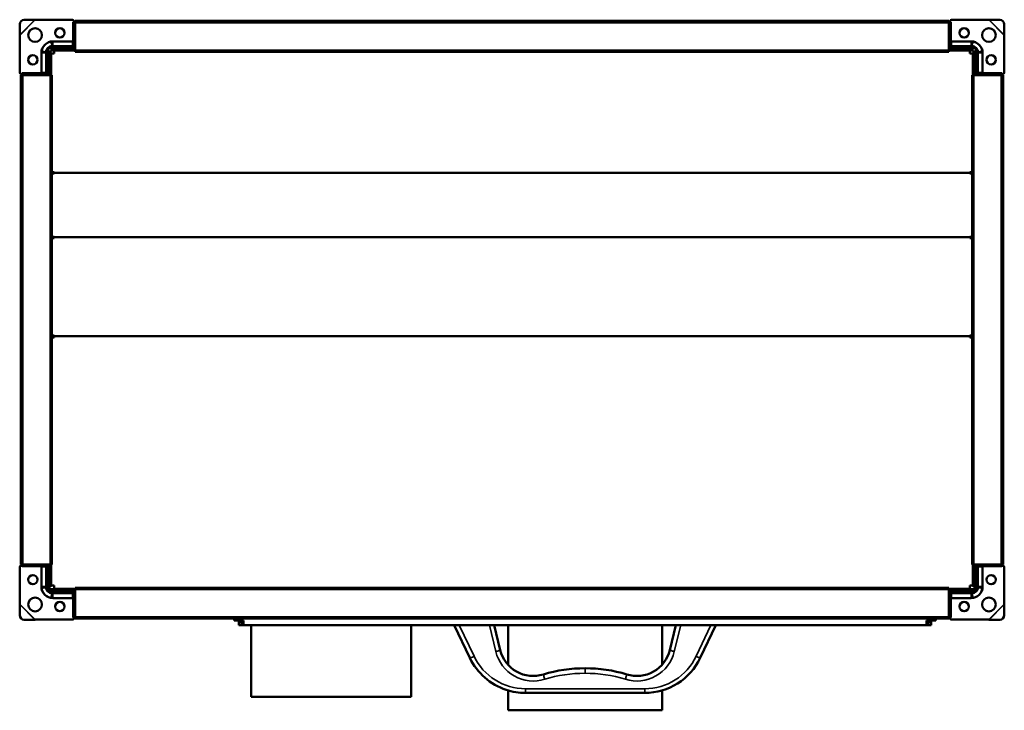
# Model space of a CAD drawing. Header units: millimetres. Extents: x 310 to 950, y 221 to 670.
import ezdxf

# ---------------------------------------------------------------- set-up
doc = ezdxf.new("R2010")
doc.units = ezdxf.units.MM
doc.header["$LTSCALE"] = 3
doc.layers.add('Widoczne (ISO)', color=7, linetype='Continuous', lineweight=50)
doc.layers.add('Widoczne wąskie (ISO)', color=7, linetype='Continuous', lineweight=35)

msp = doc.modelspace()

# ---------------------------------------------------------------- linework, layer by layer
at = {"layer": 'Widoczne (ISO)'}
for p, q in [((310.01, 659.97), (310.03, 666.88)), ((313.03, 669.88), (319.94, 669.89)), ((320.17, 669.81), (344.4, 669.81)), ((345.1, 668.31), (344.6, 668.31)), ((345.1, 669.11), (345.1, 668.31)), ((345.1, 668.31), (346, 668.31)), ((345.1, 668.31), (345.1, 656.31)), ((346, 669.11), (346, 667.91)), ((346, 669.11), (914, 669.11)), ((346, 650.11), (346, 667.91)), ((914, 669.11), (914, 667.91)), ((914, 668.31), (914.9, 668.31)), ((914, 650.11), (914, 667.91)), ((914.9, 668.31), (914.9, 669.11)), ((914.9, 656.31), (914.9, 668.31)), ((915.4, 668.31), (914.9, 668.31)), ((915.6, 669.81), (939.83, 669.81)), ((940.06, 669.89), (946.97, 669.88)), ((949.97, 666.88), (949.99, 659.97)), ((310.1, 635.51), (310.1, 659.73)), ((949.9, 659.73), (949.9, 635.51)), ((331.6, 655.8), (344.6, 655.8)), ((344.6, 656.31), (344.6, 655.81)), ((344.6, 655.81), (344.6, 652.75)), ((346, 653.31), (345.08, 653.31)), ((345.1, 652.55), (345.1, 653.31)), ((914.92, 653.31), (914, 653.31)), ((914.9, 653.31), (914.9, 652.55)), ((915.4, 655.81), (915.4, 656.31)), ((915.4, 652.75), (915.4, 655.81)), ((915.4, 655.8), (928.4, 655.8)), ((324.11, 635.31), (324.11, 648.31)), ((327.21, 648.31), (327.21, 635.51)), ((328.1, 635.51), (328.1, 648.81)), ((328.5, 648.41), (328.5, 651.41)), ((331.5, 651.41), (328.5, 651.41)), ((328.5, 648.41), (328.5, 633.91)), ((331.5, 649.91), (330, 649.91)), ((330, 649.91), (330, 648.41)), ((330, 633.91), (330, 648.41)), ((330.5, 647.91), (332.5, 647.91)), ((330.5, 633.91), (330.5, 647.91)), ((331.1, 651.81), (344.4, 651.81)), ((331.5, 651.41), (346, 651.41)), ((331.5, 649.91), (346, 649.91)), ((344.4, 652.7), (331.6, 652.7)), ((332.5, 647.91), (332.5, 649.91)), ((344.6, 652.75), (344.6, 652.73)), ((346, 650.11), (346, 649.11)), ((346, 649.11), (914, 649.11)), ((914, 651.41), (928.5, 651.41)), ((914, 650.11), (914, 649.11)), ((914, 649.91), (928.5, 649.91)), ((915.4, 652.73), (915.4, 652.75)), ((928.4, 652.7), (915.6, 652.7)), ((915.6, 651.81), (928.9, 651.81)), ((927.5, 649.91), (927.5, 647.91)), ((927.5, 647.91), (929.5, 647.91)), ((928.5, 651.41), (931.5, 651.41)), ((928.5, 649.91), (930, 649.91)), ((929.5, 647.91), (929.5, 633.91)), ((930, 648.41), (930, 649.91)), ((930, 633.91), (930, 648.41)), ((931.5, 648.41), (931.5, 651.41)), ((931.5, 633.91), (931.5, 648.41)), ((931.9, 648.81), (931.9, 635.51)), ((932.79, 635.51), (932.79, 648.31)), ((935.89, 648.31), (935.89, 635.31)), ((311.6, 634.81), (310.8, 634.81)), ((310.8, 633.91), (312, 633.91)), ((310.8, 315.91), (310.8, 633.91)), ((311.6, 635.31), (311.6, 634.81)), ((323.6, 634.81), (311.6, 634.81)), ((311.6, 633.91), (311.6, 634.81)), ((329.8, 633.91), (312, 633.91)), ((324.1, 635.31), (323.6, 635.31)), ((327.16, 635.31), (324.1, 635.31)), ((326.6, 634.82), (326.6, 633.91)), ((326.6, 634.81), (327.36, 634.81)), ((327.18, 635.31), (327.16, 635.31)), ((329.8, 633.91), (330.8, 633.91)), ((330.8, 315.91), (330.8, 633.91)), ((930.2, 633.91), (929.2, 633.91)), ((929.2, 633.91), (929.2, 315.91)), ((930.2, 633.91), (948, 633.91)), ((932.64, 634.81), (933.4, 634.81)), ((932.84, 635.31), (932.82, 635.31)), ((935.9, 635.31), (932.84, 635.31)), ((933.4, 633.91), (933.4, 634.82)), ((936.4, 635.31), (935.9, 635.31)), ((948.4, 634.81), (936.4, 634.81)), ((949.2, 633.91), (948, 633.91)), ((948.4, 634.81), (948.4, 635.31)), ((948.4, 634.81), (948.4, 633.91)), ((949.2, 634.81), (948.4, 634.81)), ((949.2, 633.91), (949.2, 315.91)), ((332.5, 570.74), (330.8, 570.74)), ((330.8, 570.03), (332.5, 570.03)), ((332.5, 570.74), (332.5, 570.32)), ((927.5, 570.32), (332.5, 570.32)), ((332.5, 570.03), (332.5, 570.32)), ((927.5, 570.74), (929.2, 570.74)), ((927.5, 570.74), (927.5, 570.32)), ((927.5, 570.32), (927.5, 570.03)), ((927.5, 570.03), (929.2, 570.03)), ((332.5, 528.77), (330.8, 528.77)), ((332.5, 528.48), (330.8, 528.48)), ((330.8, 527.89), (332.5, 527.89)), ((332.5, 528.77), (332.5, 528.48)), ((332.5, 527.89), (332.5, 528.48)), ((332.5, 528.48), (927.5, 528.48)), ((927.5, 528.77), (927.5, 528.48)), ((927.5, 528.77), (929.2, 528.77)), ((929.2, 528.48), (927.5, 528.48)), ((927.5, 528.48), (927.5, 527.89)), ((927.5, 527.89), (929.2, 527.89)), ((332.5, 464.72), (330.8, 464.72)), ((330.8, 464.01), (332.5, 464.01)), ((332.5, 463.31), (330.8, 463.31)), ((332.5, 464.72), (332.5, 464.13)), ((332.5, 464.13), (927.5, 464.13)), ((332.5, 463.31), (332.5, 464.13)), ((929.2, 464.72), (927.5, 464.72)), ((927.5, 464.72), (927.5, 464.13)), ((927.5, 464.13), (927.5, 463.31)), ((927.5, 464.01), (929.2, 464.01)), ((927.5, 463.31), (929.2, 463.31)), ((310.1, 290.08), (310.1, 314.31)), ((310.8, 315.91), (312, 315.91)), ((310.8, 315.01), (311.6, 315.01)), ((311.6, 315.01), (311.6, 315.91)), ((311.6, 315.01), (323.6, 315.01)), ((311.6, 315.01), (311.6, 314.51)), ((329.8, 315.91), (312, 315.91)), ((323.6, 314.51), (324.1, 314.51)), ((324.1, 314.51), (327.16, 314.51)), ((324.11, 301.51), (324.11, 314.51)), ((326.6, 315.91), (326.6, 314.99)), ((327.36, 315.01), (326.6, 315.01)), ((327.16, 314.51), (327.18, 314.51)), ((327.21, 314.31), (327.21, 301.51)), ((328.1, 301.01), (328.1, 314.31)), ((328.5, 315.91), (328.5, 301.41)), ((329.8, 315.91), (330.8, 315.91)), ((330, 301.41), (330, 315.91)), ((330.5, 315.91), (330.5, 302.13)), ((930.2, 315.91), (929.2, 315.91)), ((929.5, 315.91), (929.5, 302.13)), ((930, 301.41), (930, 315.91)), ((930.2, 315.91), (948, 315.91)), ((931.5, 301.41), (931.5, 315.91)), ((931.9, 314.31), (931.9, 301.01)), ((933.4, 315.01), (932.64, 315.01)), ((932.79, 301.51), (932.79, 314.31)), ((932.82, 314.51), (932.84, 314.51)), ((932.84, 314.51), (935.9, 314.51)), ((933.4, 314.99), (933.4, 315.91)), ((935.89, 314.51), (935.89, 301.51)), ((935.9, 314.51), (936.4, 314.51)), ((936.4, 315.01), (948.4, 315.01)), ((949.2, 315.91), (948, 315.91)), ((948.4, 315.91), (948.4, 315.01)), ((948.4, 315.01), (949.2, 315.01)), ((948.4, 314.51), (948.4, 315.01)), ((949.9, 314.31), (949.9, 290.08)), ((328.1, 313.41), (328.5, 313.41)), ((931.5, 313.41), (931.9, 313.41)), ((330, 301.41), (328.5, 301.41)), ((328.5, 301.41), (328.5, 299.91)), ((332.5, 302.13), (330.5, 302.13)), ((332.5, 302.13), (332.5, 300.13)), ((927.5, 302.13), (927.5, 300.13)), ((927.5, 302.13), (929.5, 302.13)), ((930, 301.41), (931.5, 301.41)), ((931.5, 299.91), (931.5, 301.41)), ((330, 299.91), (328.5, 299.91)), ((329.6, 298.41), (330, 298.41)), ((330, 299.91), (335, 299.91)), ((330, 298.41), (330, 299.91)), ((335, 298.41), (330, 298.41)), ((344.4, 298.01), (331.1, 298.01)), ((331.6, 297.12), (344.4, 297.12)), ((346, 300.13), (332.5, 300.13)), ((346, 299.91), (335, 299.91)), ((346, 298.41), (335, 298.41)), ((344.6, 297.09), (344.6, 297.07)), ((344.6, 297.07), (344.6, 294.01)), ((345.08, 296.51), (346, 296.51)), ((345.1, 296.51), (345.1, 297.26)), ((346, 299.71), (346, 300.71)), ((914, 300.71), (346, 300.71)), ((346, 299.71), (346, 281.91)), ((914, 299.71), (914, 300.71)), ((927.5, 300.13), (914, 300.13)), ((925, 299.91), (914, 299.91)), ((914, 299.71), (914, 281.91)), ((925, 298.41), (914, 298.41)), ((914, 296.51), (914.92, 296.51)), ((914.9, 297.26), (914.9, 296.51)), ((915.4, 297.07), (915.4, 297.09)), ((915.4, 294.01), (915.4, 297.07)), ((928.9, 298.01), (915.6, 298.01)), ((915.6, 297.12), (928.4, 297.12)), ((925, 299.91), (930, 299.91)), ((930, 298.41), (925, 298.41)), ((931.5, 299.91), (930, 299.91)), ((930, 298.41), (930, 299.91)), ((930, 298.41), (930.4, 298.41)), ((310.03, 282.93), (310.01, 289.85)), ((344.6, 294.02), (331.6, 294.02)), ((344.6, 294.01), (344.6, 293.51)), ((345.1, 293.51), (345.1, 281.51)), ((914.9, 281.51), (914.9, 293.51)), ((928.4, 294.02), (915.4, 294.02)), ((915.4, 293.51), (915.4, 294.01)), ((949.99, 289.85), (949.97, 282.93)), ((346, 280.71), (346, 281.91)), ((914, 280.71), (914, 281.91)), ((319.94, 279.92), (313.03, 279.93)), ((344.4, 280.01), (320.17, 280.01)), ((344.6, 281.51), (345.1, 281.51)), ((346, 281.51), (345.1, 281.51)), ((345.1, 281.51), (345.1, 280.71)), ((914, 280.71), (346, 280.71)), ((449.5, 279.41), (449.5, 280.71)), ((452.5, 279.41), (449.5, 279.41)), ((452.5, 279.41), (452.5, 280.71)), ((452.5, 279.41), (452.5, 276.41)), ((454, 279.41), (452.5, 279.41)), ((455.5, 276.41), (452.5, 276.41)), ((454, 280.71), (454, 279.41)), ((454, 279.41), (454, 277.91)), ((455.5, 277.91), (454, 277.91)), ((454.5, 279.41), (454.5, 280.71)), ((455.5, 279.41), (454.5, 279.41)), ((455.5, 276.41), (455.5, 279.41)), ((899.5, 276.41), (455.5, 276.41)), ((460.5, 229.91), (460.5, 276.41)), ((564.5, 229.91), (564.5, 276.41)), ((592.5, 276.41), (602.63, 255.18)), ((622.41, 260.28), (618.5, 276.41)), ((627.5, 250.66), (627.5, 276.41)), ((727.5, 250.66), (727.5, 276.41)), ((736.5, 276.41), (732.59, 260.28)), ((752.37, 255.18), (762.5, 276.41)), ((900.5, 279.41), (899.5, 279.41)), ((899.5, 279.41), (899.5, 276.41)), ((899.5, 277.91), (901, 277.91)), ((899.5, 276.41), (902.5, 276.41)), ((900.5, 280.71), (900.5, 279.41)), ((901, 279.41), (901, 280.71)), ((902.5, 279.41), (901, 279.41)), ((901, 277.91), (901, 279.41)), ((902.5, 280.71), (902.5, 279.41)), ((902.5, 279.41), (902.5, 276.41)), ((902.5, 279.41), (905.5, 279.41)), ((905.5, 280.71), (905.5, 279.41)), ((914.9, 281.51), (914, 281.51)), ((914.9, 281.51), (915.4, 281.51)), ((914.9, 280.71), (914.9, 281.51)), ((939.83, 280.01), (915.6, 280.01)), ((946.97, 279.93), (940.06, 279.92)), ((727.5, 236.88), (727.5, 236.88)), ((627.5, 221.11), (627.5, 234.02)), ((638.73, 232.41), (716.27, 232.41)), ((727.5, 221.11), (727.5, 234.02)), ((460.5, 229.91), (564.5, 229.91)), ((727.5, 221.11), (627.5, 221.11))]:
    msp.add_line(p, q, dxfattribs=at)
for centre, radius in [((320, 659.91), 4.5), ((336.1, 661.31), 3), ((923.9, 661.31), 3), ((940, 659.91), 4.5), ((318.6, 643.81), 3), ((941.4, 643.81), 3), ((318.6, 306.01), 3), ((941.4, 306.01), 3), ((320, 289.91), 4.5), ((940, 289.91), 4.5), ((336.1, 288.51), 3), ((923.9, 288.51), 3)]:
    msp.add_circle(centre, radius, dxfattribs=at)
for centre, radius, start, end in [((344.4, 669.11), 0.7, 0, 90), ((915.6, 669.11), 0.7, 90, 180), ((331.6, 648.31), 7.49, 90, 180), ((344.6, 656.31), 0.5, 270, 0), ((915.4, 656.31), 0.5, 180, 270), ((928.4, 648.31), 7.49, 0, 90), ((331.1, 648.81), 3, 150.07357, 180), ((331.1, 648.81), 3, 90, 119.92643), ((928.9, 648.81), 3, 60.07357, 90), ((928.9, 648.81), 3, 0, 29.92643), ((310.8, 635.51), 0.7, 180, 270), ((323.6, 635.31), 0.5, 270, 0), ((936.4, 635.31), 0.5, 180, 270), ((949.2, 635.51), 0.7, 270, 0), ((310.8, 314.31), 0.7, 90, 180), ((323.6, 314.51), 0.5, 0, 90), ((936.4, 314.51), 0.5, 90, 180), ((949.2, 314.31), 0.7, 0, 90), ((331.6, 301.51), 7.49, 180, 270), ((331.1, 301.01), 3, 180, 270), ((928.4, 301.51), 7.49, 270, 0), ((928.9, 301.01), 3, 270, 0), ((344.6, 293.51), 0.5, 0, 90), ((915.4, 293.51), 0.5, 90, 180), ((344.4, 280.71), 0.7, 270, 0), ((915.6, 280.71), 0.7, 180, 270), ((643.86, 265.48), 22.07, 193.62699, 287.2391), ((711.14, 265.48), 22.07, 252.7609, 346.37301), ((638.73, 272.41), 40, 205.51387, 251.8049), ((716.27, 272.41), 40, 270, 334.48613), ((676.86, 159.13), 89.28, 89.58894, 107.2391), ((678.14, 159.13), 89.28, 72.7609, 90.41106), ((638.73, 272.41), 40, 251.8049, 270)]:
    msp.add_arc(centre, radius, start, end, dxfattribs=at)
for centre, major_axis, ratio, start_param, end_param in [((313.02, 666.89), (2.12, 2.12), 0.996195, 0.785398, 2.356194), ((946.98, 666.89), (2.12, -2.12), 0.996195, 0.785398, 2.356194), ((344.4, 653.46), (0, -0.745), 0.939693, 0.289752, 1.361396), ((915.6, 653.46), (0, -0.745), 0.939693, 4.921789, 5.993434), ((344.4, 652.55), (0, -0.745), 0.939693, 0, 1.570796), ((915.6, 652.55), (0, -0.745), 0.939693, 4.712389, 6.283185), ((326.45, 635.51), (0.745, 0), 0.939693, 4.921789, 5.993434), ((327.36, 635.51), (0.745, 0), 0.939693, 4.712389, 6.283185), ((932.64, 635.51), (-0.745, 0), 0.939693, 0, 1.570796), ((933.55, 635.51), (-0.745, 0), 0.939693, 0.289752, 1.361396), ((326.45, 314.31), (0.745, 0), 0.939693, 0.289752, 1.361396), ((327.36, 314.31), (0.745, 0), 0.939693, 0, 1.570796), ((932.64, 314.31), (-0.745, 0), 0.939693, 4.712389, 6.283185), ((933.55, 314.31), (-0.745, 0), 0.939693, 4.921789, 5.993434), ((344.4, 297.26), (0, 0.745), 0.939693, 4.712389, 6.283185), ((344.4, 296.35), (0, 0.745), 0.939693, 4.921789, 5.993434), ((915.6, 297.26), (0, 0.745), 0.939693, 0, 1.570796), ((915.6, 296.35), (0, 0.745), 0.939693, 0.289752, 1.361396), ((313.02, 282.93), (-2.12, 2.12), 0.996195, 0.785398, 2.356194), ((946.98, 282.93), (-2.12, -2.12), 0.996195, 0.785398, 2.356194)]:
    msp.add_ellipse(centre, major_axis=major_axis, ratio=ratio, start_param=start_param, end_param=end_param, dxfattribs=at)
for points, knots in [([(320.17, 669.81), (320.13, 669.82), (320.1, 669.84), (320.02, 669.86), (319.98, 669.88), (319.94, 669.89)], [0, 0, 0, 0, 0.01249515, 0.01249515, 0.0249903, 0.0249903, 0.0249903, 0.0249903]), ([(940.06, 669.89), (940.02, 669.88), (939.98, 669.86), (939.9, 669.84), (939.87, 669.82), (939.83, 669.81)], [0, 0, 0, 0, 0.01249515, 0.01249515, 0.0249903, 0.0249903, 0.0249903, 0.0249903]), ([(310.01, 659.97), (310.03, 659.93), (310.04, 659.89), (310.07, 659.81), (310.09, 659.77), (310.1, 659.73)], [0, 0, 0, 0, 0.01249515, 0.01249515, 0.0249903, 0.0249903, 0.0249903, 0.0249903]), ([(949.9, 659.73), (949.91, 659.77), (949.93, 659.81), (949.96, 659.89), (949.97, 659.93), (949.99, 659.97)], [0, 0, 0, 0, 0.01249515, 0.01249515, 0.0249903, 0.0249903, 0.0249903, 0.0249903]), ([(327.21, 648.81), (327.21, 648.83), (327.21, 648.86), (327.21, 648.91), (327.21, 648.94), (327.22, 648.96)], [0.00000127, 0.00000127, 0.00000127, 0.00000127, 0.0077936, 0.0077936, 0.01558592, 0.01558592, 0.01558592, 0.01558592]), ([(327.21, 648.81), (327.21, 648.72), (327.21, 648.64), (327.21, 648.47), (327.21, 648.39), (327.21, 648.31)], [0.00000127, 0.00000127, 0.00000127, 0.00000127, 0.02497637, 0.02497637, 0.04995171, 0.04995171, 0.04995171, 0.04995171]), ([(327.22, 648.96), (327.24, 649.42), (327.34, 649.88), (327.71, 650.77), (328, 651.19), (328.71, 651.91), (329.13, 652.19), (330.02, 652.57), (330.48, 652.67), (330.94, 652.69)], [0.0000002, 0.0000002, 0.0000002, 0.0000002, 0.138614, 0.138614, 0.2902546, 0.2902546, 0.4411619, 0.4411619, 0.5810662, 0.5810662, 0.5810662, 0.5810662]), ([(331.1, 652.69), (331.07, 652.69), (331.05, 652.69), (331, 652.69), (330.97, 652.69), (330.94, 652.69)], [-0.01558465, -0.01558465, -0.01558465, -0.01558465, -0.00779233, -0.00779233, 0, 0, 0, 0]), ([(331.6, 652.7), (331.52, 652.7), (331.43, 652.7), (331.27, 652.7), (331.18, 652.7), (331.1, 652.69)], [0, 0, 0, 0, 0.02497584, 0.02497584, 0.04995141, 0.04995141, 0.04995141, 0.04995141]), ([(928.9, 652.69), (928.82, 652.7), (928.73, 652.7), (928.57, 652.7), (928.48, 652.7), (928.4, 652.7)], [0.00000127, 0.00000127, 0.00000127, 0.00000127, 0.02497637, 0.02497637, 0.04995171, 0.04995171, 0.04995171, 0.04995171]), ([(928.9, 652.69), (928.93, 652.69), (928.95, 652.69), (929, 652.69), (929.03, 652.69), (929.06, 652.69)], [0.00000127, 0.00000127, 0.00000127, 0.00000127, 0.0077936, 0.0077936, 0.01558592, 0.01558592, 0.01558592, 0.01558592]), ([(929.06, 652.69), (929.52, 652.67), (929.97, 652.57), (930.86, 652.19), (931.29, 651.91), (932, 651.2), (932.28, 650.78), (932.66, 649.89), (932.76, 649.43), (932.78, 648.96)], [0.0000002, 0.0000002, 0.0000002, 0.0000002, 0.138614, 0.138614, 0.2902546, 0.2902546, 0.4411619, 0.4411619, 0.5810662, 0.5810662, 0.5810662, 0.5810662]), ([(932.79, 648.81), (932.79, 648.83), (932.79, 648.86), (932.79, 648.91), (932.79, 648.94), (932.78, 648.96)], [-0.01558465, -0.01558465, -0.01558465, -0.01558465, -0.00779233, -0.00779233, 0, 0, 0, 0]), ([(932.79, 648.31), (932.79, 648.39), (932.79, 648.47), (932.79, 648.64), (932.79, 648.72), (932.79, 648.81)], [0, 0, 0, 0, 0.02497584, 0.02497584, 0.04995141, 0.04995141, 0.04995141, 0.04995141]), ([(327.21, 301.51), (327.21, 301.42), (327.21, 301.34), (327.21, 301.17), (327.21, 301.09), (327.21, 301.01)], [0, 0, 0, 0, 0.02497584, 0.02497584, 0.04995141, 0.04995141, 0.04995141, 0.04995141]), ([(327.21, 301.01), (327.21, 300.98), (327.21, 300.95), (327.21, 300.9), (327.21, 300.88), (327.22, 300.85)], [-0.01558465, -0.01558465, -0.01558465, -0.01558465, -0.00779233, -0.00779233, 0, 0, 0, 0]), ([(330.94, 297.12), (330.48, 297.14), (330.03, 297.24), (329.14, 297.62), (328.71, 297.9), (328, 298.62), (327.72, 299.04), (327.34, 299.93), (327.24, 300.39), (327.22, 300.85)], [0.0000002, 0.0000002, 0.0000002, 0.0000002, 0.138614, 0.138614, 0.2902546, 0.2902546, 0.4411619, 0.4411619, 0.5810662, 0.5810662, 0.5810662, 0.5810662]), ([(932.78, 300.85), (932.76, 300.39), (932.66, 299.93), (932.29, 299.04), (932, 298.62), (931.29, 297.91), (930.87, 297.62), (929.98, 297.25), (929.52, 297.14), (929.06, 297.12)], [0.0000002, 0.0000002, 0.0000002, 0.0000002, 0.138614, 0.138614, 0.2902546, 0.2902546, 0.4411619, 0.4411619, 0.5810662, 0.5810662, 0.5810662, 0.5810662]), ([(932.79, 301.01), (932.79, 300.98), (932.79, 300.95), (932.79, 300.9), (932.79, 300.88), (932.78, 300.85)], [0.00000127, 0.00000127, 0.00000127, 0.00000127, 0.0077936, 0.0077936, 0.01558592, 0.01558592, 0.01558592, 0.01558592]), ([(932.79, 301.01), (932.79, 301.09), (932.79, 301.17), (932.79, 301.34), (932.79, 301.42), (932.79, 301.51)], [0.00000127, 0.00000127, 0.00000127, 0.00000127, 0.02497637, 0.02497637, 0.04995171, 0.04995171, 0.04995171, 0.04995171]), ([(331.1, 297.12), (331.07, 297.12), (331.05, 297.12), (331, 297.12), (330.97, 297.12), (330.94, 297.12)], [0.00000127, 0.00000127, 0.00000127, 0.00000127, 0.0077936, 0.0077936, 0.01558592, 0.01558592, 0.01558592, 0.01558592]), ([(331.1, 297.12), (331.18, 297.12), (331.27, 297.12), (331.43, 297.12), (331.52, 297.12), (331.6, 297.12)], [0.00000127, 0.00000127, 0.00000127, 0.00000127, 0.02497637, 0.02497637, 0.04995171, 0.04995171, 0.04995171, 0.04995171]), ([(928.4, 297.12), (928.48, 297.12), (928.57, 297.12), (928.73, 297.12), (928.82, 297.12), (928.9, 297.12)], [0, 0, 0, 0, 0.02497584, 0.02497584, 0.04995141, 0.04995141, 0.04995141, 0.04995141]), ([(928.9, 297.12), (928.93, 297.12), (928.95, 297.12), (929, 297.12), (929.03, 297.12), (929.06, 297.12)], [-0.01558465, -0.01558465, -0.01558465, -0.01558465, -0.00779233, -0.00779233, 0, 0, 0, 0]), ([(310.1, 290.08), (310.09, 290.04), (310.07, 290), (310.04, 289.92), (310.03, 289.89), (310.01, 289.85)], [0, 0, 0, 0, 0.01249515, 0.01249515, 0.0249903, 0.0249903, 0.0249903, 0.0249903]), ([(949.99, 289.85), (949.97, 289.89), (949.96, 289.92), (949.93, 290), (949.91, 290.04), (949.9, 290.08)], [0, 0, 0, 0, 0.01249515, 0.01249515, 0.0249903, 0.0249903, 0.0249903, 0.0249903]), ([(319.94, 279.92), (319.98, 279.94), (320.02, 279.95), (320.1, 279.98), (320.13, 279.99), (320.17, 280.01)], [0, 0, 0, 0, 0.01249515, 0.01249515, 0.0249903, 0.0249903, 0.0249903, 0.0249903]), ([(939.83, 280.01), (939.87, 279.99), (939.9, 279.98), (939.98, 279.95), (940.02, 279.94), (940.06, 279.92)], [0, 0, 0, 0, 0.01249515, 0.01249515, 0.0249903, 0.0249903, 0.0249903, 0.0249903])]:
    msp.add_open_spline(points, degree=3, knots=knots, dxfattribs=at)
for points in [[(344.6, 652.73), (344.53, 652.71), (344.47, 652.7), (344.4, 652.7)], [(915.6, 652.7), (915.53, 652.7), (915.47, 652.71), (915.4, 652.73)], [(327.21, 635.51), (327.21, 635.44), (327.2, 635.37), (327.18, 635.31)], [(932.82, 635.31), (932.8, 635.37), (932.79, 635.44), (932.79, 635.51)], [(327.18, 314.51), (327.2, 314.44), (327.21, 314.37), (327.21, 314.31)], [(932.79, 314.31), (932.79, 314.37), (932.8, 314.44), (932.82, 314.51)], [(344.4, 297.12), (344.47, 297.12), (344.53, 297.11), (344.6, 297.09)], [(915.4, 297.09), (915.47, 297.11), (915.53, 297.12), (915.6, 297.12)]]:
    msp.add_open_spline(points, degree=3, dxfattribs=at)
at = {"layer": 'Widoczne wąskie (ISO)'}
for p, q in [((310.01, 659.97), (319.94, 669.89)), ((320.17, 669.81), (310.1, 659.73)), ((344.6, 668.31), (344.6, 656.31)), ((346, 667.91), (914, 667.91)), ((915.4, 656.31), (915.4, 668.31)), ((949.9, 659.73), (939.83, 669.81)), ((940.06, 669.89), (949.99, 659.97)), ((331.6, 655.57), (331.6, 655.8)), ((344.6, 655.57), (331.6, 655.57)), ((331.6, 655.57), (331.6, 652.7)), ((344.6, 656.31), (345.1, 656.31)), ((914.9, 656.31), (915.4, 656.31)), ((928.4, 655.57), (915.4, 655.57)), ((928.4, 655.57), (928.4, 655.8)), ((928.4, 652.7), (928.4, 655.57)), ((324.33, 648.31), (324.11, 648.31)), ((327.21, 648.31), (324.33, 648.31)), ((324.33, 648.31), (324.33, 635.31)), ((327.21, 648.81), (328.1, 648.81)), ((330, 648.41), (328.5, 648.41)), ((331.1, 652.69), (331.1, 651.81)), ((331.5, 651.41), (331.5, 649.91)), ((344.4, 652.7), (344.4, 651.81)), ((346, 650.11), (914, 650.11)), ((915.6, 651.81), (915.6, 652.7)), ((928.5, 649.91), (928.5, 651.41)), ((928.9, 652.69), (928.9, 651.81)), ((931.5, 648.41), (930, 648.41)), ((932.79, 648.81), (931.9, 648.81)), ((935.67, 648.31), (932.79, 648.31)), ((935.67, 635.31), (935.67, 648.31)), ((935.67, 648.31), (935.89, 648.31)), ((323.6, 635.31), (311.6, 635.31)), ((312, 315.91), (312, 633.91)), ((323.6, 634.81), (323.6, 635.31)), ((328.1, 635.51), (327.21, 635.51)), ((329.8, 315.91), (329.8, 633.91)), ((930.2, 633.91), (930.2, 315.91)), ((932.79, 635.51), (931.9, 635.51)), ((948.4, 635.31), (936.4, 635.31)), ((936.4, 635.31), (936.4, 634.81)), ((948, 633.91), (948, 315.91)), ((311.6, 314.51), (323.6, 314.51)), ((323.6, 314.51), (323.6, 315.01)), ((324.33, 314.51), (324.33, 301.51)), ((327.21, 314.31), (328.1, 314.31)), ((931.9, 314.31), (932.79, 314.31)), ((935.67, 301.51), (935.67, 314.51)), ((936.4, 315.01), (936.4, 314.51)), ((936.4, 314.51), (948.4, 314.51)), ((324.33, 301.51), (324.11, 301.51)), ((324.33, 301.51), (327.21, 301.51)), ((327.21, 301.01), (328.1, 301.01)), ((932.79, 301.01), (931.9, 301.01)), ((932.79, 301.51), (935.67, 301.51)), ((935.67, 301.51), (935.89, 301.51)), ((331.1, 297.12), (331.1, 298.01)), ((331.6, 297.12), (331.6, 294.24)), ((335, 298.41), (335, 299.91)), ((344.4, 298.01), (344.4, 297.12)), ((914, 299.71), (346, 299.71)), ((915.6, 297.12), (915.6, 298.01)), ((925, 299.91), (925, 298.41)), ((928.4, 294.24), (928.4, 297.12)), ((928.9, 297.12), (928.9, 298.01)), ((319.94, 279.92), (310.01, 289.85)), ((310.1, 290.08), (320.17, 280.01)), ((331.6, 294.24), (344.6, 294.24)), ((331.6, 294.24), (331.6, 294.02)), ((344.6, 293.51), (344.6, 281.51)), ((345.1, 293.51), (344.6, 293.51)), ((915.4, 293.51), (914.9, 293.51)), ((915.4, 294.24), (928.4, 294.24)), ((915.4, 281.51), (915.4, 293.51)), ((928.4, 294.24), (928.4, 294.02)), ((939.83, 280.01), (949.9, 290.08)), ((949.99, 289.85), (940.06, 279.92)), ((914, 281.91), (346, 281.91)), ((454, 277.91), (452.9, 277.91)), ((605.34, 256.2), (595.69, 276.41)), ((615.35, 276.41), (619.49, 259.3)), ((735.51, 259.3), (739.65, 276.41)), ((759.31, 276.41), (749.66, 256.2)), ((901, 277.91), (902.1, 277.91)), ((677.5, 248.41), (677.5, 245.14)), ((716.27, 235.14), (638.73, 235.14)), ((638.73, 235.14), (638.73, 234.41)), ((638.73, 234.41), (638.73, 232.41)), ((716.27, 235.14), (716.27, 234.41)), ((716.27, 234.41), (716.27, 232.41))]:
    msp.add_line(p, q, dxfattribs=at)
for centre, radius, start, end in [((638.73, 272.14), 37, 205.51387, 270), ((643.86, 265.21), 25.07, 193.62699, 287.2391), ((711.14, 265.21), 25.07, 252.7609, 346.37301), ((716.27, 272.14), 37, 270, 334.48613), ((676.86, 158.86), 86.28, 89.57465, 107.2391), ((678.14, 158.86), 86.28, 72.7609, 90.42535)]:
    msp.add_arc(centre, radius, start, end, dxfattribs=at)
for centre, major_axis, ratio, start_param, end_param in [((331.6, 650.43), (-6.01, 0), 0.856385, 4.711582, 4.904187), ((331.1, 651.43), (-2.08, 11.82), 0.005489, 4.818627, 5.061413), ((928.4, 650.43), (-6.01, 0), 0.856388, 4.52059, 4.713194), ((928.9, 651.43), (-2.08, -11.82), 0.005489, 4.363365, 4.606151), ((329.48, 648.31), (0, -6.01), 0.856388, 4.52059, 4.713194), ((328.48, 648.81), (11.82, -2.08), 0.005489, 4.363365, 4.606151), ((931.52, 648.81), (11.82, 2.08), 0.005489, 4.818627, 5.061413), ((930.52, 648.31), (0, 6.01), 0.856385, 4.711582, 4.904187), ((329.48, 301.51), (0, -6.01), 0.856385, 4.711582, 4.904187), ((328.48, 301.01), (-11.82, -2.08), 0.005489, 4.818627, 5.061413), ((931.52, 301.01), (-11.82, 2.08), 0.005489, 4.363365, 4.606151), ((930.52, 301.51), (0, 6.01), 0.856388, 4.52059, 4.713194), ((331.1, 298.39), (2.08, 11.82), 0.005489, 4.363365, 4.606151), ((928.9, 298.39), (2.08, -11.82), 0.005489, 4.818627, 5.061413), ((331.6, 299.38), (6.01, 0), 0.856388, 4.52059, 4.713194), ((928.4, 299.38), (6.01, 0), 0.856385, 4.711582, 4.904187), ((605.34, 256.47), (-2.71, -1.29), 0.081769, 0, 1.53179), ((619.49, 259.57), (2.92, 0.71), 0.088007, 4.691057, 6.283185), ((735.51, 259.57), (-2.92, 0.71), 0.088007, 0, 1.592128), ((749.66, 256.47), (2.71, -1.29), 0.081769, 4.751395, 6.283185), ((651.29, 241.53), (-0.89, 2.87), 0.026932, 0, 1.657373), ((703.71, 241.53), (0.89, 2.87), 0.026932, 4.625812, 6.283185)]:
    msp.add_ellipse(centre, major_axis=major_axis, ratio=ratio, start_param=start_param, end_param=end_param, dxfattribs=at)
for points, knots in [([(326.48, 653.43), (326.02, 652.97), (325.09, 651.76), (324.57, 650.31), (324.43, 649.46)], [-0.0000125, -0.0000125, -0.0000125, -0.0000125, 0.083717, 0.1958357, 0.1958357, 0.1958357, 0.1958357]), ([(330.45, 655.48), (329.17, 655.27), (327.75, 654.61), (326.63, 653.58), (326.48, 653.43)], [-0.1965799, -0.1965799, -0.1965799, -0.1965799, -0.0284018, -0.0000125, -0.0000125, -0.0000125, -0.0000125]), ([(933.52, 653.43), (933.06, 653.89), (931.85, 654.82), (930.41, 655.34), (929.55, 655.48)], [-0.0000125, -0.0000125, -0.0000125, -0.0000125, 0.083717, 0.1958357, 0.1958357, 0.1958357, 0.1958357]), ([(935.57, 649.46), (935.36, 650.74), (934.7, 652.15), (933.68, 653.27), (933.52, 653.43)], [-0.1965799, -0.1965799, -0.1965799, -0.1965799, -0.0284018, -0.0000125, -0.0000125, -0.0000125, -0.0000125]), ([(324.43, 300.36), (324.64, 299.08), (325.3, 297.66), (326.32, 296.54), (326.48, 296.39)], [-0.1965799, -0.1965799, -0.1965799, -0.1965799, -0.0284018, -0.0000125, -0.0000125, -0.0000125, -0.0000125]), ([(326.48, 296.39), (326.94, 295.93), (328.15, 295), (329.59, 294.48), (330.45, 294.33)], [-0.0000125, -0.0000125, -0.0000125, -0.0000125, 0.083717, 0.1958357, 0.1958357, 0.1958357, 0.1958357]), ([(929.55, 294.33), (930.83, 294.55), (932.25, 295.2), (933.37, 296.23), (933.52, 296.39)], [-0.1965799, -0.1965799, -0.1965799, -0.1965799, -0.0284018, -0.0000125, -0.0000125, -0.0000125, -0.0000125]), ([(933.52, 296.39), (933.98, 296.84), (934.91, 298.06), (935.43, 299.5), (935.57, 300.36)], [-0.0000125, -0.0000125, -0.0000125, -0.0000125, 0.083717, 0.1958357, 0.1958357, 0.1958357, 0.1958357])]:
    msp.add_open_spline(points, degree=3, knots=knots, dxfattribs=at)

doc.saveas('drawing.dxf')
